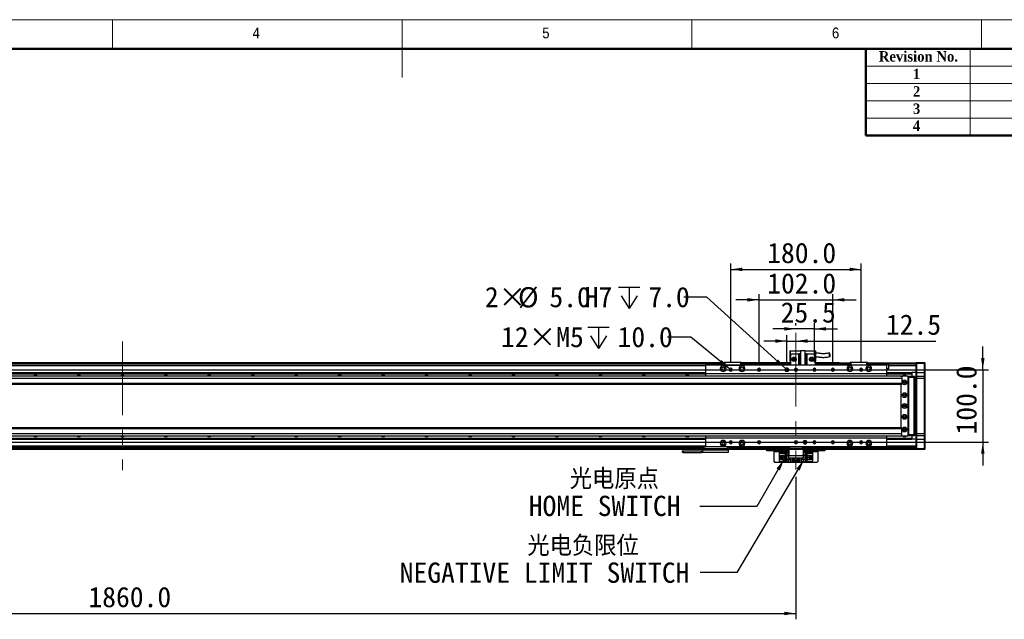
# Model space of a CAD drawing. Header units: millimetres. Extents: x 40 to 3320, y 40 to 2336.
# Tile 8 of 9: x 1152 to 2511, y 1508 to 2336. Entities that reach past the tile are written whole.
import ezdxf

# ---------------------------------------------------------------- set-up
doc = ezdxf.new("R2010")
doc.units = ezdxf.units.MM
doc.header["$LTSCALE"] = 8
doc.linetypes.add('CENTERX2', pattern=[20.32, 12.7, -2.54, 2.54, -2.54])
doc.layers.add('DIMNS', color=7, linetype='Continuous')
doc.styles.add('SLDTEXTSTYLE1', font='Gothic.ttf', dxfattribs={"width": 0.913})
doc.styles.add('SLDTEXTSTYLE2', font='timesbd.ttf', dxfattribs={"width": 0.933})
doc.styles.add('SLDTEXTSTYLE8', font='txt')
doc.styles.add('SLDTEXTSTYLE9', font='txt', dxfattribs={"bigfont": 'bigfont'})
doc.dimstyles.new('SLDDIMSTYLE0', dxfattribs={"dimtxt": 28, "dimasz": 16, "dimexe": 0, "dimexo": 0.0625, "dimgap": 7, "dimtad": 2, "dimdec": 1, "dimrnd": 1e-09, "dimzin": 4, "dimdsep": 46, "dimtxsty": 'SLDTEXTSTYLE8', "dimsah": 1, "dimcen": 0.09, "dimadec": 0, "dimazin": 1, "dimtfac": 1, "dimtdec": 1, "dimtofl": 0, "dimtmove": 0, "dimatfit": 3, "dimfxl": 0, "dimfrac": 2, "dimtolj": 1, "dimtzin": 12, "dimarcsym": 0})
doc.dimstyles.new('SLDDIMSTYLE1', dxfattribs={"dimtxt": 28, "dimasz": 16, "dimexe": 0, "dimexo": 0.0625, "dimgap": 7, "dimtad": 2, "dimdec": 1, "dimrnd": 1e-09, "dimzin": 4, "dimdsep": 46, "dimtxsty": 'SLDTEXTSTYLE8', "dimsah": 1, "dimcen": 0.09, "dimadec": 0, "dimazin": 1, "dimtfac": 1, "dimtdec": 1, "dimtmove": 0, "dimatfit": 0, "dimfxl": 0, "dimfrac": 2, "dimtolj": 1, "dimtzin": 12, "dimarcsym": 0})
doc.dimstyles.new('SLDDIMSTYLE2', dxfattribs={"dimtxt": 0.18, "dimasz": 16, "dimexe": 0, "dimexo": 0.0625, "dimgap": 0, "dimtad": 0, "dimtih": 1, "dimtoh": 1, "dimdec": 0, "dimrnd": 1e-09, "dimzin": 0, "dimdsep": 46, "dimtxsty": 'Standard', "dimsah": 1, "dimcen": 0.09, "dimadec": 0, "dimazin": 0, "dimtfac": 16, "dimtdec": 0, "dimtofl": 0, "dimtmove": 0, "dimatfit": 3, "dimfxl": 0, "dimfrac": 2, "dimtolj": 1, "dimtzin": 0, "dimarcsym": 0})
doc.dimstyles.new('SLDDIMSTYLE3', dxfattribs={"dimtxt": 28, "dimasz": 16, "dimexe": 0, "dimexo": 0.0625, "dimgap": 7, "dimtad": 2, "dimdec": 1, "dimrnd": 1e-09, "dimzin": 12, "dimdsep": 46, "dimtxsty": 'SLDTEXTSTYLE8', "dimsah": 1, "dimcen": 0.09, "dimadec": 0, "dimazin": 3, "dimtfac": 1, "dimtdec": 1, "dimtmove": 0, "dimatfit": 0, "dimfxl": 0, "dimfrac": 2, "dimtolj": 1, "dimtzin": 12, "dimarcsym": 0})
doc.dimstyles.new('SLDDIMSTYLE7', dxfattribs={"dimtxt": 28, "dimasz": 16, "dimexe": 0, "dimexo": 0.0625, "dimgap": 7, "dimtad": 0, "dimtih": 1, "dimtoh": 1, "dimdec": 1, "dimrnd": 1e-09, "dimzin": 4, "dimdsep": 46, "dimtxsty": 'SLDTEXTSTYLE8', "dimsah": 1, "dimcen": 0, "dimadec": 0, "dimazin": 1, "dimtfac": 1, "dimtdec": 1, "dimtofl": 0, "dimtmove": 0, "dimatfit": 3, "dimfxl": 0, "dimfrac": 2, "dimtolj": 1, "dimtzin": 12, "dimarcsym": 0})
doc.dimstyles.new('SLDDIMSTYLE8', dxfattribs={"dimtxt": 28, "dimasz": 16, "dimexe": 0, "dimexo": 0.0625, "dimgap": 7, "dimtad": 0, "dimtih": 1, "dimtoh": 1, "dimdec": 1, "dimrnd": 1e-09, "dimzin": 12, "dimdsep": 46, "dimtxsty": 'SLDTEXTSTYLE8', "dimsah": 1, "dimcen": 0, "dimadec": 0, "dimazin": 3, "dimtfac": 1, "dimtdec": 1, "dimtofl": 0, "dimtmove": 0, "dimatfit": 3, "dimfxl": 0, "dimfrac": 2, "dimtolj": 1, "dimtzin": 12, "dimarcsym": 0})

# ---------------------------------------------------------------- blocks, each defined once
blk = doc.blocks.new('_D_24')
at = {"layer": 'DIMNS'}
for p, q in [((2481.6, 1852.9), (2481.6, 1884.9)), ((463.8, 1852.9), (2489.6, 1852.9)), ((2481.6, 1852.9), (2481.6, 1752.9)), ((463.8, 1752.9), (2489.6, 1752.9)), ((2481.6, 1752.9), (2481.6, 1720.9))]:
    blk.add_line(p, q, dxfattribs=at)
for points in [[(2481.6, 1852.9), (2484, 1868.9), (2479.2, 1868.9)], [(2481.6, 1752.9), (2479.2, 1736.9), (2484, 1736.9)]]:
    blk.add_solid(points, dxfattribs=at)
at = {"layer": 'DIMNS', "insert": (2444.9, 1763.5), "char_height": 28, "attachment_point": 1, "rotation": 90, "style": 'SLDTEXTSTYLE8'}
blk.add_mtext('100.0', dxfattribs=at)
blk = doc.blocks.new('_D_29')
at = {"layer": 'DIMNS'}
for p, q in [((2172.6, 1949.4), (2140.6, 1949.4)), ((2172.6, 1863), (2172.6, 1957.4)), ((2172.6, 1949.4), (2274.6, 1949.4)), ((2274.6, 1863), (2274.6, 1957.4)), ((2274.6, 1949.4), (2306.6, 1949.4))]:
    blk.add_line(p, q, dxfattribs=at)
for points in [[(2172.6, 1949.4), (2156.6, 1951.8), (2156.6, 1947)], [(2274.6, 1949.4), (2290.6, 1947), (2290.6, 1951.8)]]:
    blk.add_solid(points, dxfattribs=at)
at = {"layer": 'DIMNS', "insert": (2183.9, 1986.1), "char_height": 28, "attachment_point": 1, "style": 'SLDTEXTSTYLE8'}
blk.add_mtext('102.0', dxfattribs=at)
blk = doc.blocks.new('_D_30')
at = {"layer": 'DIMNS'}
for p, q in [((2133.6, 1863), (2133.6, 1999.4)), ((2313.6, 1863), (2313.6, 1999.4)), ((2133.6, 1991.4), (2313.6, 1991.4))]:
    blk.add_line(p, q, dxfattribs=at)
for points in [[(2133.6, 1991.4), (2149.6, 1989), (2149.6, 1993.8)], [(2313.6, 1991.4), (2297.6, 1993.8), (2297.6, 1989)]]:
    blk.add_solid(points, dxfattribs=at)
at = {"layer": 'DIMNS', "insert": (2183.9, 2028.1), "char_height": 28, "attachment_point": 1, "style": 'SLDTEXTSTYLE8'}
blk.add_mtext('180.0', dxfattribs=at)
blk = doc.blocks.new('_D_31')
at = {"layer": 'DIMNS'}
for p, q in [((2211.1, 1892.5), (2179.1, 1892.5)), ((2211.1, 1863), (2211.1, 1900.5)), ((2211.1, 1892.5), (2223.6, 1892.5)), ((2223.6, 1892.5), (2416.8, 1892.5))]:
    blk.add_line(p, q, dxfattribs=at)
for points in [[(2211.1, 1892.5), (2195.1, 1894.9), (2195.1, 1890.1)], [(2223.6, 1892.5), (2239.6, 1890.1), (2239.6, 1894.9)]]:
    blk.add_solid(points, dxfattribs=at)
at = {"layer": 'DIMNS', "insert": (2347.8, 1929.2), "char_height": 28, "attachment_point": 1, "style": 'SLDTEXTSTYLE8'}
blk.add_mtext('12.5', dxfattribs=at)
blk = doc.blocks.new('_D_32')
at = {"layer": 'DIMNS'}
for p, q in [((2223.6, 1914), (2223.6, 1917.3)), ((2249.1, 1863), (2249.1, 1917.3)), ((2223.6, 1909.3), (2191.6, 1909.3)), ((2249.1, 1909.3), (2223.6, 1909.3)), ((2249.1, 1909.3), (2281.1, 1909.3))]:
    blk.add_line(p, q, dxfattribs=at)
for points in [[(2223.6, 1909.3), (2207.6, 1911.7), (2207.6, 1906.9)], [(2249.1, 1909.3), (2265.1, 1906.9), (2265.1, 1911.7)]]:
    blk.add_solid(points, dxfattribs=at)
at = {"layer": 'DIMNS', "insert": (2202.5, 1946), "char_height": 28, "attachment_point": 1, "style": 'SLDTEXTSTYLE8'}
blk.add_mtext('25.5', dxfattribs=at)
blk = doc.blocks.new('SW_SYMBOL_HOLE_DEPTH')
at = {"layer": 'DIMNS', "color": 0}
for p, q in [((0, 7000), (6400, 7000)), ((3200, 7000), (3200, 600)), ((800, 4440), (3200, 600)), ((5600, 4440), (3200, 600))]:
    blk.add_line(p, q, dxfattribs=at)
blk = doc.blocks.new('_D_33')
at = {"layer": 'DIMNS'}
for p, q in [((2100.6, 1953.2), (2068.6, 1953.2)), ((2209.3, 1854.6), (2100.6, 1953.2))]:
    blk.add_line(p, q, dxfattribs=at)
blk.add_solid([(2209.3, 1854.6), (2199, 1867.1), (2195.8, 1863.5)], dxfattribs=at)
at = {"layer": 'DIMNS', "xscale": 0.004592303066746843, "yscale": 0.004592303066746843, "zscale": 0.004592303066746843}
blk.add_blockref('SW_SYMBOL_HOLE_DEPTH', (1978.8, 1934.6), dxfattribs=at)
at = {"layer": 'DIMNS', "char_height": 28, "attachment_point": 1, "style": 'SLDTEXTSTYLE8'}
for s, insert in [('2×', (1794.1, 1967.2)), ('%%c', (1839.9, 1966.9)), ('5.0', (1883.2, 1967.2)), ('H7', (1931.9, 1967.2)), ('7.0', (2019.8, 1967.2))]:
    blk.add_mtext(s, dxfattribs=dict(at, insert=insert))
blk = doc.blocks.new('_D_34')
at = {"layer": 'DIMNS'}
for p, q in [((2223.6, 1705.2), (2223.6, 1508.5)), ((363.6, 1691.8), (363.6, 1508.5)), ((363.6, 1516.5), (2223.6, 1516.5))]:
    blk.add_line(p, q, dxfattribs=at)
for points in [[(363.6, 1516.5), (379.6, 1514.1), (379.6, 1518.9)], [(2223.6, 1516.5), (2207.6, 1518.9), (2207.6, 1514.1)]]:
    blk.add_solid(points, dxfattribs=at)
at = {"layer": 'DIMNS', "insert": (1246.7, 1553.2), "char_height": 28, "attachment_point": 1, "style": 'SLDTEXTSTYLE8'}
blk.add_mtext('1860.0', dxfattribs=at)
blk = doc.blocks.new('_D_35')
at = {"layer": 'DIMNS'}
for p, q in [((2078.3, 1898), (2046.3, 1898)), ((2132, 1854.2), (2078.3, 1898))]:
    blk.add_line(p, q, dxfattribs=at)
blk.add_solid([(2132, 1854.2), (2121.1, 1866.2), (2118.1, 1862.5)], dxfattribs=at)
at = {"layer": 'DIMNS', "xscale": 0.004592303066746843, "yscale": 0.004592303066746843, "zscale": 0.004592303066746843}
blk.add_blockref('SW_SYMBOL_HOLE_DEPTH', (1936.3, 1879.5), dxfattribs=at)
at = {"layer": 'DIMNS', "char_height": 28, "attachment_point": 1, "style": 'SLDTEXTSTYLE8'}
for s, insert in [('12×M5', (1816.4, 1912.1)), ('10.0', (1977.3, 1912.1))]:
    blk.add_mtext(s, dxfattribs=dict(at, insert=insert))
blk = doc.blocks.new('SW_NOTE_6')
at = {"layer": 'DIMNS', "color": 0, "char_height": 28, "attachment_point": 2}
for s, insert, style in [(' 光电原点', (-130.4, 51.7), 'SLDTEXTSTYLE9'), ('HOME SWITCH', (-131.3, 14.6), 'SLDTEXTSTYLE8')]:
    blk.add_mtext(s, dxfattribs=dict(at, insert=insert, style=style))
blk = doc.blocks.new('SW_NOTE_7')
at = {"layer": 'DIMNS', "color": 0, "char_height": 28, "attachment_point": 2}
for s, insert, style in [('    光电负限位', (-211.4, 50.9), 'SLDTEXTSTYLE9'), ('NEGATIVE LIMIT SWITCH', (-214.7, 13.8), 'SLDTEXTSTYLE8')]:
    blk.add_mtext(s, dxfattribs=dict(at, insert=insert, style=style))
blk = doc.blocks.new('SW_DOWELSYMBOL_5')
at = {"linetype": 'Continuous', "lineweight": 18}
h = blk.add_hatch(color=0, dxfattribs=at)
edge = h.paths.add_edge_path(flags=0)
edge.add_arc((0, 0), 2.5, 180, 270)
edge.add_line((0, -2.5), (0, 0))
edge.add_line((0, 0), (-2.5, 0))
h = blk.add_hatch(color=0, dxfattribs=at)
edge = h.paths.add_edge_path(flags=0)
edge.add_arc((0, 0), 2.5, 0, 90)
edge.add_line((0, 2.5), (0, 0))
edge.add_line((0, 0), (2.5, 0))
at = {"layer": 'DIMNS', "color": 0}
blk.add_circle((0, 0), 2.5, dxfattribs=at)
blk = doc.blocks.new('SW_DOWELSYMBOL_6')
at = {"linetype": 'Continuous', "lineweight": 18}
h = blk.add_hatch(color=0, dxfattribs=at)
edge = h.paths.add_edge_path(flags=0)
edge.add_arc((0, 0), 2.5, 180, 270)
edge.add_line((0, -2.5), (0, 0))
edge.add_line((0, 0), (-2.5, 0))
h = blk.add_hatch(color=0, dxfattribs=at)
edge = h.paths.add_edge_path(flags=0)
edge.add_arc((0, 0), 2.5, 0, 90)
edge.add_line((0, 2.5), (0, 0))
edge.add_line((0, 0), (2.5, 0))
at = {"layer": 'DIMNS', "color": 0}
blk.add_circle((0, 0), 2.5, dxfattribs=at)

msp = doc.modelspace()

# ---------------------------------------------------------------- linework, layer by layer
at = {"color": 7, "linetype": 'Continuous', "lineweight": 18}
for p, q in [((3320, 2336), (40, 2336)), ((1280, 2296), (1280, 2336)), ((1680, 2336), (1680, 2256)), ((2080, 2296), (2080, 2336)), ((2480, 2336), (2480, 2296)), ((80, 2296), (3280, 2296)), ((2464, 2296), (2464, 2176)), ((2320, 2272), (3280, 2272)), ((2320, 2248), (3280, 2248)), ((2320, 2224), (3280, 2224)), ((2320, 2200), (3280, 2200))]:
    msp.add_line(p, q, dxfattribs=at)
at = {"color": 7, "linetype": 'Continuous', "lineweight": 50}
for p, q in [((3280, 2296), (80, 2296)), ((2320, 2296), (2320, 2176)), ((3280, 2176), (2320, 2176))]:
    msp.add_line(p, q, dxfattribs=at)
at = {"color": 7, "linetype": 'Continuous', "lineweight": 25}
for p, q in [((2215.1, 1879.19), (2216.1, 1879.19)), ((2215.1, 1879.19), (2215.1, 1864.79)), ((2216.1, 1872.79), (2216.1, 1879.19)), ((2216.1, 1879.19), (2230.1, 1879.19)), ((2230.1, 1879.39), (2230.1, 1859.39)), ((2230.1, 1879.39), (2236.1, 1879.39)), ((2236.1, 1859.39), (2236.1, 1879.39)), ((2236.1, 1879.19), (2250.1, 1879.19)), ((2250.1, 1879.19), (2251.1, 1879.19)), ((2250.1, 1879.19), (2250.1, 1872.79)), ((2251.1, 1864.79), (2251.1, 1879.19)), ((462.6, 1862.69), (2124.6, 1862.69)), ((462.6, 1862.49), (2124.6, 1862.49)), ((2124.6, 1863.09), (2124.9, 1863.39)), ((2124.6, 1859.39), (2124.6, 1863.09)), ((2125.6, 1863.09), (2124.6, 1863.09)), ((2124.9, 1863.39), (2125.73, 1863.39)), ((2125.6, 1863.09), (2125.73, 1863.39)), ((2125.6, 1863.09), (2125.6, 1859.39)), ((2147.6, 1863.09), (2125.6, 1863.09)), ((2125.73, 1863.39), (2147.48, 1863.39)), ((2147.6, 1863.09), (2147.48, 1863.39)), ((2147.48, 1863.39), (2148.3, 1863.39)), ((2147.6, 1859.39), (2147.6, 1863.09)), ((2148.6, 1863.09), (2147.6, 1863.09)), ((2148.3, 1863.39), (2148.6, 1863.09)), ((2148.6, 1863.09), (2148.6, 1859.39)), ((2148.6, 1862.69), (2216.1, 1862.69)), ((2148.6, 1862.49), (2216.1, 1862.49)), ((2215.1, 1864.79), (2216.1, 1864.79)), ((2218.1, 1874.79), (2216.1, 1872.79)), ((2216.1, 1872.79), (2216.1, 1859.39)), ((2218.1, 1874.79), (2227.6, 1874.79)), ((2227.6, 1859.39), (2227.6, 1874.79)), ((2227.6, 1874.79), (2228.1, 1874.79)), ((2228.1, 1874.79), (2228.1, 1859.39)), ((2230.1, 1874.79), (2228.1, 1874.79)), ((2238.1, 1874.79), (2236.1, 1874.79)), ((2238.1, 1859.39), (2238.1, 1874.79)), ((2238.1, 1874.79), (2238.6, 1874.79)), ((2238.6, 1874.79), (2248.1, 1874.79)), ((2238.6, 1874.79), (2238.6, 1859.39)), ((2250.1, 1872.79), (2248.1, 1874.79)), ((2250.1, 1872.79), (2250.1, 1859.39)), ((2250.1, 1864.79), (2251.1, 1864.79)), ((2250.1, 1862.69), (2283.6, 1862.69)), ((2250.1, 1862.49), (2283.6, 1862.49)), ((2283.6, 1862.69), (2283.6, 1862.49)), ((2283.6, 1862.39), (2283.6, 1862.49)), ((2298.6, 1863.09), (2298.9, 1863.39)), ((2298.6, 1859.39), (2298.6, 1863.09)), ((2299.6, 1863.09), (2298.6, 1863.09)), ((2298.9, 1863.39), (2299.73, 1863.39)), ((2299.6, 1863.09), (2299.73, 1863.39)), ((2299.6, 1863.09), (2299.6, 1859.39)), ((2321.6, 1863.09), (2299.6, 1863.09)), ((2299.73, 1863.39), (2321.48, 1863.39)), ((2321.6, 1863.09), (2321.48, 1863.39)), ((2321.48, 1863.39), (2322.3, 1863.39)), ((2321.6, 1859.39), (2321.6, 1863.09)), ((2322.6, 1863.09), (2321.6, 1863.09)), ((2322.3, 1863.39), (2322.6, 1863.09)), ((2322.6, 1863.09), (2322.6, 1859.39)), ((2389.6, 1862.59), (2389.9, 1862.89)), ((2389.6, 1861.39), (2389.6, 1862.59)), ((2389.9, 1862.89), (2389.9, 1861.39)), ((2389.9, 1862.89), (2401.3, 1862.89)), ((2401.3, 1861.39), (2401.3, 1862.89)), ((2401.3, 1862.89), (2401.6, 1862.59)), ((2401.6, 1862.59), (2401.6, 1861.39)), ((462.6, 1862.39), (2124.6, 1862.39)), ((2124.6, 1860.39), (462.6, 1860.39)), ((488.6, 1848.89), (2098.6, 1848.89)), ((2348.6, 1859.39), (2098.6, 1859.39)), ((2098.6, 1859.39), (2098.6, 1847.39)), ((2125.6, 1859.39), (2124.6, 1859.39)), ((2124.6, 1859.39), (2124.6, 1859.39)), ((2125.6, 1859.39), (2147.6, 1859.39)), ((2133.6, 1852.89), (2131.5, 1852.89)), ((2133.6, 1852.89), (2135.7, 1852.89)), ((2148.6, 1859.39), (2147.6, 1859.39)), ((2148.6, 1862.39), (2216.1, 1862.39)), ((2216.1, 1860.39), (2148.6, 1860.39)), ((2148.6, 1859.39), (2148.6, 1859.39)), ((2172.6, 1852.89), (2170.5, 1852.89)), ((2172.6, 1852.89), (2174.7, 1852.89)), ((2211.1, 1852.89), (2208.6, 1852.89)), ((2211.1, 1852.89), (2213.6, 1852.89)), ((2223.6, 1852.89), (2221.5, 1852.89)), ((2223.6, 1852.89), (2225.7, 1852.89)), ((2249.1, 1852.89), (2247, 1852.89)), ((2249.1, 1852.89), (2251.2, 1852.89)), ((2250.1, 1862.39), (2298.6, 1862.39)), ((2298.6, 1860.39), (2250.1, 1860.39)), ((2274.6, 1852.89), (2272.5, 1852.89)), ((2274.6, 1852.89), (2276.7, 1852.89)), ((2313.6, 1852.89), (2311.5, 1852.89)), ((2313.6, 1852.89), (2315.7, 1852.89)), ((2322.6, 1862.39), (2389.6, 1862.39)), ((2389.6, 1860.39), (2322.6, 1860.39)), ((2348.6, 1859.39), (2348.6, 1847.39)), ((2351.24, 1854.29), (2348.6, 1854.29)), ((2348.6, 1848.89), (2383.6, 1848.89)), ((2389.6, 1858.39), (2351.24, 1858.39)), ((2351.24, 1858.39), (2351.24, 1854.29)), ((2383.6, 1848.89), (2383.6, 1848.6)), ((2389.6, 1848.89), (2383.6, 1848.89)), ((2389.6, 1861.39), (2389.9, 1861.39)), ((2389.6, 1848.89), (2389.6, 1861.39)), ((2389.6, 1848.89), (2389.9, 1848.89)), ((2389.6, 1843.59), (2389.6, 1848.89)), ((2389.9, 1861.39), (2389.9, 1848.89)), ((2401.3, 1861.39), (2389.9, 1861.39)), ((2389.9, 1848.89), (2389.9, 1843.89)), ((2389.9, 1848.89), (2401.3, 1848.89)), ((2401.3, 1848.89), (2401.3, 1861.39)), ((2401.3, 1861.39), (2401.6, 1861.39)), ((2401.3, 1843.89), (2401.3, 1848.89)), ((2401.3, 1848.89), (2401.6, 1848.89)), ((2401.6, 1861.39), (2401.6, 1848.89)), ((2401.6, 1848.89), (2401.6, 1843.59)), ((2369.1, 1843.89), (218.6, 1843.89)), ((2369.6, 1840.89), (218.6, 1840.89)), ((488.6, 1848.6), (2098.6, 1848.6)), ((488.6, 1847.7), (2098.6, 1847.7)), ((488.6, 1847.41), (2098.6, 1847.41)), ((2348.6, 1847.39), (2098.6, 1847.39)), ((2098.6, 1847.39), (2098.6, 1843.89)), ((2348.6, 1848.6), (2383.6, 1848.6)), ((2348.6, 1847.7), (2383.6, 1847.7)), ((2348.6, 1847.41), (2383.6, 1847.41)), ((2348.6, 1847.39), (2348.6, 1843.89)), ((2369.1, 1843.89), (2368.6, 1843.39)), ((2368.6, 1843.39), (2368.6, 1843.25)), ((2378.1, 1843.89), (2369.1, 1843.89)), ((2369.6, 1843.25), (2369.6, 1840.89)), ((2369.6, 1840.89), (2369.6, 1833.89)), ((2374.75, 1835.89), (2372.46, 1835.89)), ((2378.6, 1843.39), (2378.1, 1843.89)), ((2378.1, 1843.89), (2379.6, 1843.89)), ((2379.6, 1843.59), (2378.4, 1843.59)), ((2378.6, 1762.39), (2378.6, 1843.39)), ((2379.1, 1841.89), (2378.6, 1841.89)), ((2379.1, 1763.89), (2379.1, 1841.89)), ((2379.6, 1843.89), (2386.8, 1843.89)), ((2379.6, 1842.39), (2379.6, 1843.89)), ((2386.8, 1842.39), (2379.6, 1842.39)), ((2379.6, 1763.39), (2379.6, 1842.39)), ((2383.6, 1848.6), (2383.6, 1847.7)), ((2383.6, 1847.7), (2383.6, 1847.41)), ((2383.6, 1847.41), (2383.6, 1843.89)), ((2386.8, 1842.39), (2386.8, 1843.89)), ((2387.1, 1843.59), (2386.8, 1843.89)), ((2386.8, 1763.39), (2386.8, 1842.39)), ((2387.1, 1842.39), (2386.8, 1842.39)), ((2387.1, 1843.59), (2387.1, 1842.39)), ((2387.1, 1842.39), (2387.1, 1763.39)), ((2387.1, 1842.39), (2389.6, 1842.39)), ((2389.6, 1841.39), (2387.1, 1841.39)), ((2389.9, 1843.89), (2389.6, 1843.59)), ((2389.6, 1840.89), (2389.6, 1843.59)), ((2389.6, 1764.89), (2389.6, 1840.89)), ((2389.9, 1840.89), (2389.6, 1840.89)), ((2389.9, 1843.89), (2389.9, 1840.89)), ((2389.9, 1843.89), (2401.3, 1843.89)), ((2389.9, 1840.89), (2389.9, 1764.89)), ((2401.3, 1840.89), (2389.9, 1840.89)), ((2401.3, 1840.89), (2401.3, 1843.89)), ((2401.3, 1843.89), (2401.6, 1843.59)), ((2401.3, 1764.89), (2401.3, 1840.89)), ((2401.3, 1840.89), (2401.6, 1840.89)), ((2401.6, 1843.59), (2401.6, 1840.89)), ((2401.6, 1840.89), (2401.6, 1764.89)), ((2369.6, 1833.89), (218.6, 1833.89)), ((218.6, 1832.89), (2369.6, 1832.89)), ((2368.6, 1832.89), (2368.6, 1772.89)), ((2369.6, 1833.89), (2369.6, 1832.89)), ((2387.1, 1818.39), (2389.6, 1818.39)), ((2389.6, 1817.39), (2387.1, 1817.39)), ((2387.1, 1788.39), (2389.6, 1788.39)), ((2389.6, 1787.39), (2387.1, 1787.39)), ((2369.6, 1772.89), (218.6, 1772.89)), ((218.6, 1771.89), (2369.6, 1771.89)), ((2369.6, 1771.89), (2369.6, 1772.89)), ((2369.6, 1764.89), (2369.6, 1771.89)), ((2372.46, 1769.89), (2374.75, 1769.89)), ((218.6, 1764.89), (2369.6, 1764.89)), ((218.6, 1761.89), (2369.1, 1761.89)), ((488.6, 1758.37), (2098.6, 1758.37)), ((488.6, 1758.08), (2098.6, 1758.08)), ((488.6, 1757.18), (2098.6, 1757.18)), ((488.6, 1756.88), (2098.6, 1756.88)), ((2098.6, 1761.89), (2098.6, 1758.39)), ((2348.6, 1758.39), (2098.6, 1758.39)), ((2098.6, 1758.39), (2098.6, 1746.39)), ((2348.6, 1761.89), (2348.6, 1758.39)), ((2348.6, 1758.39), (2348.6, 1746.39)), ((2348.6, 1758.37), (2383.6, 1758.37)), ((2348.6, 1758.08), (2383.6, 1758.08)), ((2348.6, 1757.18), (2383.6, 1757.18)), ((2348.6, 1756.88), (2383.6, 1756.88)), ((2368.6, 1762.53), (2368.6, 1762.39)), ((2368.6, 1762.39), (2369.1, 1761.89)), ((2369.1, 1761.89), (2378.1, 1761.89)), ((2369.6, 1762.53), (2369.6, 1764.89)), ((2378.1, 1761.89), (2378.6, 1762.39)), ((2379.6, 1761.89), (2378.1, 1761.89)), ((2378.4, 1762.19), (2379.6, 1762.19)), ((2378.6, 1763.89), (2379.1, 1763.89)), ((2379.6, 1761.89), (2379.6, 1763.39)), ((2379.6, 1763.39), (2386.8, 1763.39)), ((2386.8, 1761.89), (2379.6, 1761.89)), ((2383.6, 1761.89), (2383.6, 1758.37)), ((2383.6, 1758.37), (2383.6, 1758.08)), ((2383.6, 1758.08), (2383.6, 1757.18)), ((2383.6, 1757.18), (2383.6, 1756.88)), ((2389.6, 1756.88), (2383.6, 1756.88)), ((2386.8, 1761.89), (2386.8, 1763.39)), ((2387.1, 1763.39), (2386.8, 1763.39)), ((2387.1, 1762.19), (2386.8, 1761.89)), ((2387.1, 1764.39), (2389.6, 1764.39)), ((2387.1, 1763.39), (2387.1, 1762.19)), ((2389.6, 1763.39), (2387.1, 1763.39)), ((2389.6, 1762.19), (2389.6, 1764.89)), ((2389.9, 1764.89), (2389.6, 1764.89)), ((2389.9, 1761.89), (2389.6, 1762.19)), ((2389.6, 1756.89), (2389.6, 1762.19)), ((2389.9, 1756.89), (2389.6, 1756.89)), ((2389.6, 1744.39), (2389.6, 1756.89)), ((2389.9, 1764.89), (2389.9, 1761.89)), ((2389.9, 1764.89), (2401.3, 1764.89)), ((2401.3, 1761.89), (2389.9, 1761.89)), ((2389.9, 1761.89), (2389.9, 1756.89)), ((2389.9, 1756.89), (2401.3, 1756.89)), ((2389.9, 1756.89), (2389.9, 1744.39)), ((2401.3, 1761.89), (2401.3, 1764.89)), ((2401.3, 1764.89), (2401.6, 1764.89)), ((2401.3, 1761.89), (2401.6, 1762.19)), ((2401.3, 1756.89), (2401.3, 1761.89)), ((2401.6, 1756.89), (2401.3, 1756.89)), ((2401.3, 1744.39), (2401.3, 1756.89)), ((2401.6, 1764.89), (2401.6, 1762.19)), ((2401.6, 1762.19), (2401.6, 1756.89)), ((2401.6, 1756.89), (2401.6, 1744.39)), ((2095.1, 1745.38), (494.1, 1745.38)), ((2095.1, 1742.89), (494.1, 1742.89)), ((2067.1, 1738.89), (2067.1, 1740.89)), ((2067.1, 1740.89), (2068.1, 1740.89)), ((2068.1, 1740.89), (2068.1, 1738.89)), ((2068.1, 1740.89), (2093.1, 1740.89)), ((2093.1, 1738.89), (2093.1, 1740.89)), ((2093.1, 1740.89), (2095.1, 1740.89)), ((2095.1, 1744.39), (2095.1, 1746.39)), ((2095.1, 1746.39), (2096.1, 1746.39)), ((2096.1, 1744.39), (2095.1, 1744.39)), ((2095.1, 1742.56), (2095.1, 1744.39)), ((2095.1, 1742.56), (2130.1, 1742.56)), ((2095.1, 1738.89), (2095.1, 1742.56)), ((2096.1, 1746.39), (2096.1, 1744.39)), ((2096.1, 1746.39), (2098.6, 1746.39)), ((2096.1, 1744.39), (2129.1, 1744.39)), ((2348.6, 1746.39), (2098.6, 1746.39)), ((2129.1, 1744.39), (2129.1, 1746.39)), ((2130.1, 1744.39), (2129.1, 1744.39)), ((2130.1, 1746.39), (2130.1, 1744.39)), ((2213.6, 1745.38), (2130.1, 1745.38)), ((2130.1, 1744.39), (2130.1, 1742.56)), ((2213.6, 1742.89), (2130.1, 1742.89)), ((2130.1, 1742.56), (2130.1, 1738.89)), ((2133.6, 1752.89), (2131.5, 1752.89)), ((2133.6, 1752.89), (2135.7, 1752.89)), ((2172.6, 1752.89), (2170.5, 1752.89)), ((2172.6, 1752.89), (2174.7, 1752.89)), ((2183.6, 1740.89), (2183.6, 1742.89)), ((2184.6, 1740.89), (2183.6, 1740.89)), ((2184.6, 1742.89), (2184.6, 1740.89)), ((2213.6, 1740.89), (2184.6, 1740.89)), ((2193.6, 1740.89), (2193.6, 1739.89)), ((2213.6, 1744.39), (2213.6, 1746.39)), ((2214.6, 1744.39), (2213.6, 1744.39)), ((2213.6, 1742.89), (2213.6, 1744.39)), ((2233.6, 1742.89), (2213.6, 1742.89)), ((2213.6, 1742.89), (2213.6, 1734.39)), ((2214.6, 1746.39), (2214.6, 1744.39)), ((2232.6, 1744.39), (2214.6, 1744.39)), ((2223.6, 1752.89), (2221.5, 1752.89)), ((2223.6, 1752.89), (2225.7, 1752.89)), ((2232.6, 1744.39), (2232.6, 1746.39)), ((2233.6, 1744.39), (2232.6, 1744.39)), ((2236.1, 1752.89), (2233.6, 1752.89)), ((2233.6, 1746.39), (2233.6, 1744.39)), ((2389.6, 1745.38), (2233.6, 1745.38)), ((2233.6, 1744.39), (2233.6, 1742.89)), ((2233.6, 1742.89), (2233.6, 1734.39)), ((2389.6, 1742.89), (2233.6, 1742.89)), ((2262.6, 1740.89), (2233.6, 1740.89)), ((2236.1, 1752.89), (2238.6, 1752.89)), ((2249.1, 1752.89), (2247, 1752.89)), ((2249.1, 1752.89), (2251.2, 1752.89)), ((2253.6, 1739.89), (2253.6, 1740.89)), ((2262.6, 1740.89), (2262.6, 1742.89)), ((2263.6, 1740.89), (2262.6, 1740.89)), ((2263.6, 1742.89), (2263.6, 1740.89)), ((2274.6, 1752.89), (2272.5, 1752.89)), ((2274.6, 1752.89), (2276.7, 1752.89)), ((2313.6, 1752.89), (2311.5, 1752.89)), ((2313.6, 1752.89), (2315.7, 1752.89)), ((2389.9, 1744.39), (2389.6, 1744.39)), ((2389.6, 1743.19), (2389.6, 1744.39)), ((2389.9, 1742.89), (2389.6, 1743.19)), ((2389.6, 1743.19), (2389.6, 1742.89)), ((2389.9, 1744.39), (2389.9, 1742.89)), ((2389.9, 1744.39), (2401.3, 1744.39)), ((2401.3, 1742.89), (2389.9, 1742.89)), ((2401.3, 1742.89), (2401.3, 1744.39)), ((2401.6, 1744.39), (2401.3, 1744.39)), ((2401.6, 1743.19), (2401.3, 1742.89)), ((2401.6, 1744.39), (2401.6, 1743.19)), ((2068.1, 1738.89), (2067.1, 1738.89)), ((2068.1, 1738.89), (2093.1, 1738.89)), ((2095.1, 1738.89), (2093.1, 1738.89)), ((2130.1, 1738.89), (2095.1, 1738.89)), ((2193.6, 1726.09), (2193.6, 1739.89)), ((2200.9, 1737.79), (2200.9, 1738.59)), ((2200.9, 1738.59), (2210.1, 1738.59)), ((2209.2, 1737.79), (2200.9, 1737.79)), ((2200.9, 1737.79), (2200.9, 1737.29)), ((2208.7, 1737.29), (2200.9, 1737.29)), ((2200.9, 1734.69), (2200.9, 1737.29)), ((2200.9, 1734.69), (2207.1, 1734.69)), ((2200.9, 1729.09), (2200.9, 1734.69)), ((2207.1, 1729.09), (2200.9, 1729.09)), ((2200.9, 1726.49), (2200.9, 1729.09)), ((2202.2, 1729.09), (2202.2, 1734.69)), ((2202.7, 1734.34), (2202.7, 1734.69)), ((2207.1, 1734.34), (2202.7, 1734.34)), ((2202.7, 1729.44), (2202.7, 1734.34)), ((2202.7, 1729.09), (2202.7, 1729.44)), ((2202.7, 1729.44), (2207.1, 1729.44)), ((2203.66, 1732.69), (2203.66, 1731.09)), ((2205.5, 1732.69), (2203.66, 1732.69)), ((2203.66, 1731.09), (2205.5, 1731.09)), ((2205.5, 1732.69), (2205.5, 1731.09)), ((2207.1, 1734.69), (2207.1, 1729.09)), ((2208.7, 1737.29), (2209.2, 1737.79)), ((2208.7, 1726.49), (2208.7, 1737.29)), ((2209.2, 1725.99), (2209.2, 1737.79)), ((2210.1, 1738.59), (2210.1, 1734.89)), ((2210.1, 1738.59), (2213.6, 1738.59)), ((2210.1, 1734.89), (2213.6, 1734.89)), ((2210.1, 1734.89), (2210.1, 1728.89)), ((2210.1, 1728.89), (2210.1, 1725.19)), ((2216.1, 1728.89), (2210.1, 1728.89)), ((2210.6, 1734.89), (2210.6, 1728.89)), ((2210.9, 1734.89), (2210.9, 1728.89)), ((2212.5, 1737.09), (2212.7, 1737.09)), ((2213.1, 1735.89), (2212.5, 1737.09)), ((2212.5, 1727.49), (2212.7, 1727.49)), ((2213.1, 1726.29), (2212.5, 1727.49)), ((2212.7, 1737.49), (2213.5, 1737.49)), ((2212.7, 1737.09), (2212.7, 1737.49)), ((2212.7, 1727.89), (2213.5, 1727.89)), ((2212.7, 1727.49), (2212.7, 1727.89)), ((2213.6, 1736.89), (2213.1, 1735.89)), ((2213.7, 1727.49), (2213.1, 1726.29)), ((2213.5, 1737.49), (2213.5, 1737.09)), ((2213.5, 1737.09), (2213.6, 1737.09)), ((2213.5, 1727.89), (2213.5, 1727.49)), ((2213.5, 1727.49), (2213.7, 1727.49)), ((2213.6, 1734.39), (2233.6, 1734.39)), ((2213.6, 1730.89), (2213.6, 1734.39)), ((2233.6, 1730.89), (2213.6, 1730.89)), ((2215.3, 1728.89), (2215.3, 1730.89)), ((2215.6, 1728.89), (2215.6, 1730.89)), ((2216.1, 1730.89), (2216.1, 1728.89)), ((2216.1, 1728.89), (2216.1, 1725.19)), ((2223.6, 1730.89), (2223.6, 1727.19)), ((2231.1, 1728.89), (2231.1, 1730.89)), ((2231.1, 1725.19), (2231.1, 1728.89)), ((2237.1, 1728.89), (2231.1, 1728.89)), ((2231.6, 1730.89), (2231.6, 1728.89)), ((2231.9, 1730.89), (2231.9, 1728.89)), ((2233.5, 1726.69), (2234.1, 1727.89)), ((2233.7, 1726.69), (2233.5, 1726.69)), ((2233.6, 1738.59), (2237.1, 1738.59)), ((2233.6, 1736.49), (2234.1, 1737.49)), ((2233.7, 1736.29), (2233.6, 1736.29)), ((2233.6, 1734.89), (2237.1, 1734.89)), ((2233.6, 1734.39), (2233.6, 1730.89)), ((2233.7, 1735.89), (2233.7, 1736.29)), ((2234.5, 1735.89), (2233.7, 1735.89)), ((2233.7, 1726.29), (2233.7, 1726.69)), ((2234.1, 1737.49), (2234.7, 1736.29)), ((2234.1, 1727.89), (2234.7, 1726.69)), ((2234.5, 1736.29), (2234.5, 1735.89)), ((2234.7, 1736.29), (2234.5, 1736.29)), ((2234.5, 1726.69), (2234.5, 1726.29)), ((2234.7, 1726.69), (2234.5, 1726.69)), ((2236.3, 1728.89), (2236.3, 1734.89)), ((2236.6, 1728.89), (2236.6, 1734.89)), ((2237.1, 1734.89), (2237.1, 1738.59)), ((2237.1, 1738.59), (2246.3, 1738.59)), ((2237.1, 1728.89), (2237.1, 1734.89)), ((2237.1, 1725.19), (2237.1, 1728.89)), ((2246.3, 1737.79), (2238, 1737.79)), ((2238, 1737.79), (2238.5, 1737.29)), ((2238, 1737.79), (2238, 1725.99)), ((2238.5, 1737.29), (2238.5, 1726.49)), ((2246.3, 1737.29), (2238.5, 1737.29)), ((2240.1, 1734.69), (2246.3, 1734.69)), ((2240.1, 1729.09), (2240.1, 1734.69)), ((2244.5, 1734.34), (2240.1, 1734.34)), ((2240.1, 1729.44), (2244.5, 1729.44)), ((2246.3, 1729.09), (2240.1, 1729.09)), ((2241.7, 1731.09), (2241.7, 1732.69)), ((2243.54, 1732.69), (2241.7, 1732.69)), ((2241.7, 1731.09), (2243.54, 1731.09)), ((2243.54, 1731.09), (2243.54, 1732.69)), ((2244.5, 1734.69), (2244.5, 1734.34)), ((2244.5, 1734.34), (2244.5, 1729.44)), ((2244.5, 1729.44), (2244.5, 1729.09)), ((2245, 1734.69), (2245, 1729.09)), ((2246.3, 1738.59), (2246.3, 1737.79)), ((2246.3, 1737.29), (2246.3, 1737.79)), ((2246.3, 1737.29), (2246.3, 1734.69)), ((2246.3, 1734.69), (2246.3, 1729.09)), ((2246.3, 1729.09), (2246.3, 1726.49)), ((2253.6, 1739.89), (2253.6, 1726.09)), ((2193.6, 1726.09), (2194.6, 1725.09)), ((2252.6, 1725.09), (2194.6, 1725.09)), ((2200.9, 1726.49), (2208.7, 1726.49)), ((2200.9, 1726.49), (2200.9, 1725.99)), ((2200.9, 1725.99), (2209.2, 1725.99)), ((2200.9, 1725.19), (2200.9, 1725.99)), ((2210.1, 1725.19), (2200.9, 1725.19)), ((2209.2, 1725.99), (2208.7, 1726.49)), ((2216.1, 1725.19), (2210.1, 1725.19)), ((2221.6, 1725.19), (2216.1, 1725.19)), ((2231.1, 1725.19), (2225.6, 1725.19)), ((2237.1, 1725.19), (2231.1, 1725.19)), ((2234.5, 1726.29), (2233.7, 1726.29)), ((2246.3, 1725.19), (2237.1, 1725.19)), ((2238.5, 1726.49), (2238, 1725.99)), ((2238, 1725.99), (2246.3, 1725.99)), ((2238.5, 1726.49), (2246.3, 1726.49)), ((2246.3, 1725.99), (2246.3, 1726.49)), ((2246.3, 1725.99), (2246.3, 1725.19)), ((2252.6, 1725.09), (2253.6, 1726.09))]:
    msp.add_line(p, q, dxfattribs=at)
at = {"color": 8, "linetype": 'Continuous', "lineweight": 25}
for p, q in [((2124.6, 1861.89), (462.6, 1861.89)), ((2098.6, 1858.39), (488.6, 1858.39)), ((2216.1, 1861.89), (2148.6, 1861.89)), ((2298.6, 1861.89), (2250.1, 1861.89)), ((2389.6, 1861.89), (2322.6, 1861.89)), ((2098.6, 1747.38), (488.6, 1747.38)), ((2095.1, 1743.89), (494.1, 1743.89)), ((2213.6, 1743.89), (2130.1, 1743.89)), ((2389.6, 1743.89), (2233.6, 1743.89)), ((2389.6, 1747.38), (2348.6, 1747.38)), ((2193.6, 1739.89), (2213.6, 1739.89)), ((2233.6, 1739.89), (2253.6, 1739.89))]:
    msp.add_line(p, q, dxfattribs=at)
at = {"color": 7, "linetype": 'Continuous', "lineweight": 25, "flags": 128}
msp.add_lwpolyline([(2347.96, 1859.39), (2347.97, 1859.64), (2348.07, 1860), (2348.3, 1860.23), (2348.63, 1860.34), (2349.05, 1860.38), (2349.57, 1860.39), (2350.11, 1860.38), (2350.6, 1860.33), (2350.95, 1860.2), (2351.15, 1859.97), (2351.23, 1859.65), (2351.25, 1859.2), (2351.24, 1858.59), (2351.24, 1858.39), (2351.24, 1858.39)], dxfattribs=at)
at = {"color": 7, "linetype": 'Continuous', "lineweight": 25}
for centre, radius in [((2221.1, 1867.29), 3), ((2221.1, 1867.29), 1.7), ((2221.1, 1867.29), 1.6), ((2245.1, 1867.29), 3), ((2245.1, 1867.29), 1.7), ((2245.1, 1867.29), 1.6), ((2373.6, 1835.39), 3.36), ((2373.6, 1835.39), 1.7), ((2373.6, 1835.39), 1.25), ((2373.6, 1817.89), 3.36), ((2373.6, 1817.89), 1.7), ((2373.6, 1817.89), 1.25), ((2373.6, 1802.89), 3.36), ((2373.6, 1802.89), 1.7), ((2373.6, 1802.89), 1.25), ((2373.6, 1787.89), 3.36), ((2373.6, 1787.89), 1.7), ((2373.6, 1787.89), 1.25), ((2373.6, 1770.39), 3.36), ((2373.6, 1770.39), 1.7), ((2373.6, 1770.39), 1.25), ((2220.1, 1728.39), 1.75), ((2220.1, 1728.39), 1.25), ((2227.1, 1728.39), 1.75), ((2227.1, 1728.39), 1.25)]:
    msp.add_circle(centre, radius, dxfattribs=at)
for centre, radius, start, end in [((2123.1, 1854.39), 4, 0, 180), ((2123.1, 1854.39), 4, 180, 0), ((2123.1, 1854.39), 2.25, 0, 180), ((2123.1, 1854.39), 2.25, 180, 0), ((2123.1, 1854.39), 2, 90, 270), ((2123.1, 1854.39), 2, 270, 90), ((2133.6, 1852.89), 2.1, 0, 180), ((2133.6, 1852.89), 2.1, 180, 0), ((2149.1, 1854.39), 4, 0, 180), ((2149.1, 1854.39), 4, 180, 0), ((2149.1, 1854.39), 2.25, 0, 180), ((2149.1, 1854.39), 2.25, 180, 0), ((2149.1, 1854.39), 2, 90, 270), ((2149.1, 1854.39), 2, 270, 90), ((2172.6, 1852.89), 2.1, 0, 180), ((2172.6, 1852.89), 2.1, 180, 0), ((2211.1, 1852.89), 2.5, 0, 180), ((2211.1, 1852.89), 2.5, 180, 0), ((2223.6, 1852.89), 2.1, 0, 180), ((2223.6, 1852.89), 2.1, 180, 0), ((2249.1, 1852.89), 2.1, 0, 180), ((2249.1, 1852.89), 2.1, 180, 0), ((2274.6, 1852.89), 2.1, 0, 180), ((2274.6, 1852.89), 2.1, 180, 0), ((2298.1, 1854.39), 4, 0, 180), ((2298.1, 1854.39), 4, 180, 0), ((2298.1, 1854.39), 2.25, 0, 180), ((2298.1, 1854.39), 2.25, 180, 0), ((2298.1, 1854.39), 2, 90, 270), ((2298.1, 1854.39), 2, 270, 90), ((2313.6, 1852.89), 2.1, 0, 180), ((2313.6, 1852.89), 2.1, 180, 0), ((2324.1, 1854.39), 4, 0, 180), ((2324.1, 1854.39), 4, 180, 0), ((2324.1, 1854.39), 2.25, 0, 180), ((2324.1, 1854.39), 2.25, 180, 0), ((2324.1, 1854.39), 2, 90, 270), ((2324.1, 1854.39), 2, 270, 90), ((1173.6, 1841.39), 3.75, 41.71072, 138.28928), ((1233.6, 1841.39), 3.75, 41.71072, 138.28928), ((1293.6, 1841.39), 3.75, 41.71072, 138.28928), ((1353.6, 1841.39), 3.75, 41.71072, 138.28928), ((1413.6, 1841.39), 3.75, 41.71072, 138.28928), ((1473.6, 1841.39), 3.75, 41.71072, 138.28928), ((1533.6, 1841.39), 3.75, 41.71072, 138.28928), ((1593.6, 1841.39), 3.75, 41.71072, 138.28928), ((1653.6, 1841.39), 3.75, 41.71072, 138.28928), ((1713.6, 1841.39), 3.75, 41.71072, 138.28928), ((1773.6, 1841.39), 3.75, 41.71072, 138.28928), ((1833.6, 1841.39), 3.75, 41.71072, 138.28928), ((1893.6, 1841.39), 3.75, 41.71072, 138.28928), ((1953.6, 1841.39), 3.75, 41.71072, 138.28928), ((2013.6, 1841.39), 3.75, 41.71072, 138.28928), ((2073.6, 1841.39), 3.75, 41.71072, 138.28928), ((2373.6, 1841.39), 3.75, 41.71073, 138.28927), ((1173.6, 1764.38), 3.75, 221.71072, 318.28928), ((1233.6, 1764.38), 3.75, 221.71072, 318.28928), ((1293.6, 1764.38), 3.75, 221.71072, 318.28928), ((1353.6, 1764.38), 3.75, 221.71072, 318.28928), ((1413.6, 1764.38), 3.75, 221.71072, 318.28928), ((1473.6, 1764.38), 3.75, 221.71072, 318.28928), ((1533.6, 1764.38), 3.75, 221.71072, 318.28928), ((1593.6, 1764.38), 3.75, 221.71072, 318.28928), ((1653.6, 1764.38), 3.75, 221.71072, 318.28928), ((1713.6, 1764.38), 3.75, 221.71072, 318.28928), ((1773.6, 1764.38), 3.75, 221.71072, 318.28928), ((1833.6, 1764.38), 3.75, 221.71072, 318.28928), ((1893.6, 1764.38), 3.75, 221.71072, 318.28928), ((1953.6, 1764.38), 3.75, 221.71072, 318.28928), ((2013.6, 1764.38), 3.75, 221.71072, 318.28928), ((2073.6, 1764.38), 3.75, 221.71072, 318.28928), ((2123.1, 1751.38), 4, 0, 180), ((2133.6, 1752.89), 2.1, 0, 180), ((2149.1, 1751.38), 4, 0, 180), ((2172.6, 1752.89), 2.1, 0, 180), ((2223.6, 1752.89), 2.1, 0, 180), ((2236.1, 1752.89), 2.5, 0, 180), ((2249.1, 1752.89), 2.1, 0, 180), ((2274.6, 1752.89), 2.1, 0, 180), ((2298.1, 1751.38), 4, 0, 180), ((2313.6, 1752.89), 2.1, 0, 180), ((2324.1, 1751.38), 4, 0, 180), ((2373.6, 1764.38), 3.75, 221.71073, 318.28927), ((2123.1, 1751.38), 4, 180, 0), ((2123.1, 1751.38), 2.25, 0, 180), ((2123.1, 1751.38), 2.25, 180, 0), ((2123.1, 1751.38), 2, 90, 270), ((2123.1, 1751.38), 2, 270, 90), ((2133.6, 1752.89), 2.1, 180, 0), ((2149.1, 1751.38), 4, 180, 0), ((2149.1, 1751.38), 2.25, 0, 180), ((2149.1, 1751.38), 2.25, 180, 0), ((2149.1, 1751.38), 2, 90, 270), ((2149.1, 1751.38), 2, 270, 90), ((2172.6, 1752.89), 2.1, 180, 0), ((2223.6, 1752.89), 2.1, 180, 0), ((2236.1, 1752.89), 2.5, 180, 0), ((2249.1, 1752.89), 2.1, 180, 0), ((2274.6, 1752.89), 2.1, 180, 0), ((2298.1, 1751.38), 4, 180, 0), ((2298.1, 1751.38), 2.25, 0, 180), ((2298.1, 1751.38), 2.25, 180, 0), ((2298.1, 1751.38), 2, 90, 270), ((2298.1, 1751.38), 2, 270, 90), ((2313.6, 1752.89), 2.1, 180, 0), ((2324.1, 1751.38), 4, 180, 0), ((2324.1, 1751.38), 2.25, 0, 180), ((2324.1, 1751.38), 2.25, 180, 0), ((2324.1, 1751.38), 2, 90, 270), ((2324.1, 1751.38), 2, 270, 90), ((2221.6, 1727.19), 2, 270, 0), ((2225.6, 1727.19), 2, 180, 270)]:
    msp.add_arc(centre, radius, start, end, dxfattribs=at)
for points, knots in [([(2220.89, 1866.16), (2220.76, 1866.18), (2220.5, 1866.22), (2220.16, 1866.45), (2219.9, 1866.77), (2219.75, 1867.17), (2219.74, 1867.61), (2219.88, 1868.05), (2220.14, 1868.42), (2220.38, 1868.58), (2220.49, 1868.66)], [0, 0, 0, 0, 0.1153521, 0.2312766, 0.3517889, 0.4770234, 0.6065357, 0.7402603, 0.878365, 1, 1, 1, 1]), ([(2221.1, 1866.14), (2221.11, 1866.14), (2221.23, 1866.14), (2221.46, 1866.18), (2221.78, 1866.34), (2222.03, 1866.58), (2222.2, 1866.9), (2222.27, 1867.24), (2222.23, 1867.6), (2222.09, 1867.92), (2221.85, 1868.18), (2221.55, 1868.37), (2221.2, 1868.45), (2220.85, 1868.43), (2220.52, 1868.3), (2220.24, 1868.08), (2220.05, 1867.79), (2219.95, 1867.45), (2219.95, 1867.09), (2220.06, 1866.76), (2220.27, 1866.47), (2220.55, 1866.25), (2220.78, 1866.19), (2220.89, 1866.16)], [0, 0, 0, 0, 0.0017237, 0.0516367, 0.1015444, 0.1514563, 0.2013703, 0.2512885, 0.3012034, 0.3511155, 0.4010269, 0.4509413, 0.5008552, 0.5507758, 0.600688, 0.6506021, 0.7005165, 0.7504304, 0.8003421, 0.8502561, 0.900174, 0.95009, 1, 1, 1, 1]), ([(2221.71, 1868.66), (2221.84, 1868.57), (2222.11, 1868.39), (2222.37, 1867.96), (2222.48, 1867.49), (2222.41, 1867.02), (2222.2, 1866.61), (2221.88, 1866.32), (2221.56, 1866.19), (2221.37, 1866.16), (2221.31, 1866.16)], [0, 0, 0, 0, 0.1408067, 0.2880643, 0.4304397, 0.567948, 0.7006049, 0.8284639, 0.9515913, 1, 1, 1, 1]), ([(2244.97, 1866.16), (2244.92, 1866.16), (2244.72, 1866.17), (2244.4, 1866.28), (2244.06, 1866.55), (2243.82, 1866.93), (2243.73, 1867.39), (2243.8, 1867.88), (2244.04, 1868.32), (2244.31, 1868.56), (2244.48, 1868.65), (2244.49, 1868.66)], [0, 0, 0, 0, 0.0488299, 0.168039, 0.2919224, 0.4205472, 0.5539618, 0.6921687, 0.8349362, 0.9819038, 1, 1, 1, 1]), ([(2244.89, 1866.16), (2244.76, 1866.2), (2244.51, 1866.27), (2244.24, 1866.51), (2244.07, 1866.75), (2243.97, 1867.02), (2243.95, 1867.23), (2243.95, 1867.36), (2243.96, 1867.39), (2243.96, 1867.39), (2243.96, 1867.4), (2243.96, 1867.4), (2243.96, 1867.4), (2243.96, 1867.4)], [0, 0, 0, 0, 0.2369322, 0.4416645, 0.6142306, 0.7545036, 0.9380768, 0.9829625, 0.9897876, 0.9952062, 0.9975497, 0.9997672, 1, 1, 1, 1]), ([(2245.31, 1866.16), (2245.45, 1866.18), (2245.73, 1866.23), (2246.09, 1866.49), (2246.34, 1866.83), (2246.46, 1867.24), (2246.45, 1867.67), (2246.31, 1868.07), (2246.06, 1868.42), (2245.83, 1868.58), (2245.71, 1868.66)], [0, 0, 0, 0, 0.1247833, 0.2498197, 0.3748456, 0.499844, 0.624831, 0.7498237, 0.8748196, 1, 1, 1, 1]), ([(2269.84, 1875.94), (2268.8, 1875.77), (2266.98, 1875.49), (2264.6, 1875.11), (2262.79, 1874.97), (2261.21, 1874.94), (2259.44, 1875.02), (2257.58, 1875.24), (2255.68, 1875.53), (2254.16, 1875.75), (2252.74, 1875.89), (2251.8, 1875.94), (2251.24, 1875.92), (2251.1, 1875.91)], [0, 0, 0, 0, 0.1728241, 0.3012115, 0.3945092, 0.462201, 0.5503057, 0.6704393, 0.7542687, 0.8531365, 0.9124961, 0.9778851, 1, 1, 1, 1]), ([(2251.1, 1870.9), (2251.47, 1870.92), (2252.36, 1870.96), (2253.73, 1870.78), (2255.15, 1870.58), (2256.42, 1870.39), (2257.52, 1870.24), (2258.48, 1870.13), (2259.72, 1870.02), (2261.55, 1869.95), (2264.15, 1870.04), (2267.15, 1870.46), (2269.29, 1870.81), (2270.41, 1871)], [0, 0, 0, 0, 0.0561689, 0.1350525, 0.2093699, 0.2758296, 0.3326415, 0.3788425, 0.421683, 0.5224866, 0.6560443, 0.8185896, 1, 1, 1, 1]), ([(2269.46, 1874.78), (2269.49, 1875.03), (2269.54, 1875.53), (2269.72, 1875.93), (2269.94, 1875.97), (2270.17, 1875.69), (2270.39, 1875.18), (2270.58, 1874.49), (2270.72, 1873.68), (2270.79, 1872.84), (2270.8, 1872.06), (2270.73, 1871.44), (2270.58, 1871.05), (2270.39, 1870.96), (2270.18, 1871.07), (2269.99, 1871.41), (2269.82, 1871.94), (2269.67, 1872.68), (2269.56, 1873.42), (2269.49, 1873.97), (2269.46, 1874.23), (2269.45, 1874.31), (2269.45, 1874.33), (2269.45, 1874.41), (2269.45, 1874.56), (2269.46, 1874.7), (2269.46, 1874.78)], [0, 0, 0, 0, 0.0648173, 0.1297797, 0.1897323, 0.2426194, 0.2944127, 0.3462429, 0.3987244, 0.4521995, 0.5066013, 0.5614523, 0.6160523, 0.6697729, 0.7270684, 0.7653779, 0.8036919, 0.8589093, 0.9142295, 0.9495545, 0.9640014, 0.9648514, 0.9657593, 0.9687106, 0.9805282, 1, 1, 1, 1]), ([(2351.24, 1854.29), (2350.9, 1854.09), (2350.4, 1853.8), (2349.87, 1853.47), (2349.6, 1853.41), (2349.43, 1853.45), (2349.2, 1853.56), (2348.92, 1853.73), (2348.7, 1853.85), (2348.6, 1853.91)], [0, 0, 0, 0, 0.3988995, 0.579515, 0.6258319, 0.6717833, 0.747296, 0.8856591, 1, 1, 1, 1])]:
    msp.add_open_spline(points, degree=3, knots=knots, dxfattribs=at)
at = {"layer": 'DIMNS', "linetype": 'CENTERX2', "lineweight": 18}
for p, q in [((2223.6, 1903.84), (2223.6, 1715.35)), ((1293.6, 1891.69), (1293.6, 1714.09))]:
    msp.add_line(p, q, dxfattribs=at)

# ---------------------------------------------------------------- block references
at = {"layer": 'DIMNS'}
for name, p in [('SW_DOWELSYMBOL_5', (2211.1, 1852.89)), ('SW_DOWELSYMBOL_6', (2236.1, 1752.89)), ('SW_NOTE_6', (2090.75, 1664.36)), ('SW_NOTE_7', (2091.17, 1573.02))]:
    msp.add_blockref(name, p, dxfattribs=at)

# ---------------------------------------------------------------- texts
at = {"color": 7, "linetype": 'Continuous', "lineweight": 0, "attachment_point": 1}
for s, insert, char_height, style in [('4', (1473.33, 2325.17), 14.82, 'SLDTEXTSTYLE1'), ('5', (1873.33, 2325.17), 14.82, 'SLDTEXTSTYLE1'), ('6', (2273.33, 2325.17), 14.82, 'SLDTEXTSTYLE1'), ('Revision No.', (2337.99, 2292.59), 14.4, 'SLDTEXTSTYLE2'), ('1', (2385.1, 2268.4), 14.4, 'SLDTEXTSTYLE2'), ('2', (2385.1, 2244.2), 14.4, 'SLDTEXTSTYLE2'), ('3', (2385.1, 2220.36), 14.4, 'SLDTEXTSTYLE2'), ('4', (2385.1, 2196.93), 14.4, 'SLDTEXTSTYLE2')]:
    msp.add_mtext(s, dxfattribs=dict(at, insert=insert, char_height=char_height, style=style))

# ---------------------------------------------------------------- dimensions: what is measured, and where the dimension line sits
at = {"layer": 'DIMNS'}
for base, p1, p2, dimstyle, picture, middle in [((2313.6, 1991.39), (2133.6, 1852.89), (2313.6, 1852.89), 'SLDDIMSTYLE0', '_D_30', (2228.53, 1991.39)), ((2274.6, 1949.39), (2172.6, 1852.89), (2274.6, 1852.89), 'SLDDIMSTYLE1', '_D_29', (2228.53, 1949.39)), ((2223.6, 1909.26), (2249.1, 1852.89), (2223.6, 1903.84), 'SLDDIMSTYLE3', '_D_32', (2236.95, 1909.26)), ((2223.6, 1892.45), (2211.1, 1852.89), (2223.6, 1903.84), 'SLDDIMSTYLE3', '_D_31', (2382.34, 1892.45)), ((2223.6, 1516.46), (363.6, 1701.94), (2223.6, 1715.35), 'SLDDIMSTYLE0', '_D_34', (1301.41, 1516.46))]:
    dim = msp.add_linear_dim(base=base, p1=p1, p2=p2, dimstyle=dimstyle, dxfattribs=at)
    dim.commit()
    dim.dimension.update_dxf_attribs({"geometry": picture, "text_midpoint": middle, "dimtype": 160})
dim = msp.add_diameter_dim_2p(p1=(2212.95, 1851.21), p2=(2209.25, 1854.57), text='2×<>H7{\\fGDT;x}7.0', dimstyle='SLDDIMSTYLE7', dxfattribs=at)
dim.commit()
dim.dimension.update_dxf_attribs({"geometry": '_D_33', "text_midpoint": (1931.33, 1953.23), "dimtype": 163})
dim = msp.add_radius_dim(center=(2133.6, 1852.89), mpoint=(2131.97, 1854.22), text='12×M5{\\fGDT;x}10.0', dimstyle='SLDDIMSTYLE8', override={"dimpost": '<>'}, dxfattribs=at)
dim.commit()
dim.dimension.update_dxf_attribs({"geometry": '_D_35', "text_midpoint": (1931.33, 1898), "dimtype": 164})
dim = msp.add_linear_dim(base=(2481.6, 1752.89), p1=(453.6, 1852.89), p2=(453.6, 1752.89), angle=90, dimstyle='SLDDIMSTYLE1', dxfattribs=at)
dim.commit()
dim.dimension.update_dxf_attribs({"geometry": '_D_24', "text_midpoint": (2481.6, 1808.12), "dimtype": 160})

# ---------------------------------------------------------------- leaders
for points in [[(2207.1, 1729.09), (2169.77, 1664.36), (2090.75, 1664.36)], [(2234.7, 1728.89), (2141.97, 1573.02), (2091.17, 1573.02)]]:
    msp.add_leader(points, dimstyle='SLDDIMSTYLE2', dxfattribs=at)

doc.saveas('drawing.dxf')
